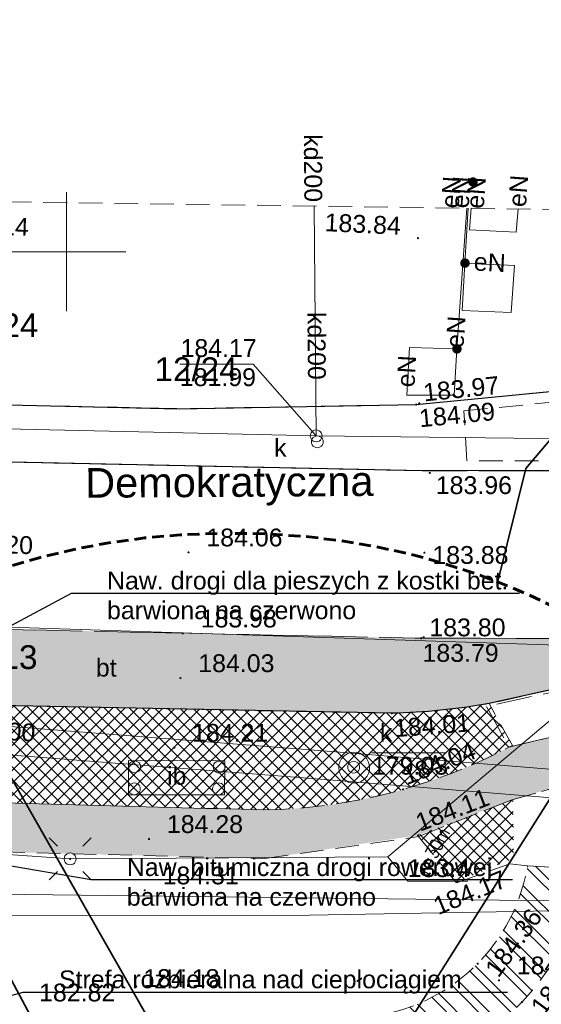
# Model space of a CAD drawing. Extents: x 8014 to 6635291, y -5609 to 5765892.
# Tile 81 of 158: x 6601148 to 6601170, y 5731818 to 5731860. Entities that reach past the tile are written whole.
import ezdxf
from ezdxf import colors
from ezdxf.entities.mleader import LeaderData, LeaderLine
from ezdxf.enums import TextEntityAlignment as Align
from ezdxf.math import Vec2, Vec3

# ---------------------------------------------------------------- set-up
doc = ezdxf.new("R2010")
doc.units = 0
for name, pattern in [('HIDDEN', [0.375, 0.25, -0.125]), ('PRZER2-1', [1.5, 1, -0.5]), ('PRZER3-1', [2, 1.5, -0.5])]:
    doc.linetypes.add(name, pattern=pattern)
doc.layers.get('0').update_dxf_attribs({"linetype": 'CONTINUOUS'})
for name, color, linetype in [('A-SZRAF- DROGI', 130, 'CONTINUOUS'), ('a_zieleń', 80, 'CONTINUOUS'), ('T_opisy', 7, 'CONTINUOUS')]:
    doc.layers.add(name, color=color, linetype=linetype)
for name, color, linetype, lineweight in [('EGDE_O', 7, 'CONTINUOUS', 18), ('GESDZI', 7, 'CONTINUOUS', 18), ('GESDZI_O', 7, 'CONTINUOUS', 18), ('GSLKRW', 7, 'CONTINUOUS', 25), ('GSPIPD', 7, 'CONTINUOUS', 18), ('GSPWPS', 7, 'CONTINUOUS', 13), ('GSPWPS_O', 7, 'CONTINUOUS', 13), ('GSSIIN', 7, 'CONTINUOUS', 18), ('GSSIIN_O', 7, 'CONTINUOUS', 18), ('GSSINN', 7, 'CONTINUOUS', 18), ('GSSINN_O', 7, 'CONTINUOUS', 18), ('GSSKOA', 7, 'CONTINUOUS', 18), ('GSSKOD', 7, 'CONTINUOUS', 18), ('GSSOTW', 7, 'CONTINUOUS', 18), ('GSSROW', 7, 'CONTINUOUS', 18), ('GSSUTR', 7, 'CONTINUOUS', 18), ('GUPELA', 7, 'CONTINUOUS', 18), ('GUPIWZ', 7, 'CONTINUOUS', 18), ('GUPIWZ_O', 7, 'CONTINUOUS', 18), ('GUPPRZ_O', 7, 'CONTINUOUS', 18), ('GUSIKP', 7, 'CONTINUOUS', 18), ('OPIS', 7, 'CONTINUOUS', 0), ('Ramka sekcyjna', 7, 'CONTINUOUS', 18), ('T_odn', 7, 'CONTINUOUS', 35), ('T_str.ochr.8m', 40, 'HIDDEN', 60)]:
    doc.layers.add(name, color=color, linetype=linetype, lineweight=lineweight)
for name, color, linetype, lineweight, true_color in [('GELULI_O', 7, 'CONTINUOUS', 18, 0xfeffff), ('GOSRBG', 4, 'CONTINUOUS', 35, 0x00ffff), ('GULEPR', 1, 'CONTINUOUS', 18, 0xff0000), ('GULEPR_O', 1, 'CONTINUOUS', 18, 0xff0000), ('GULKPR', 7, 'CONTINUOUS', 18, 0x803300), ('GULKPR_O', 7, 'CONTINUOUS', 18, 0x803300), ('GULTPR', 7, 'CONTINUOUS', 18, 0xff9100), ('GUPEUT', 1, 'CONTINUOUS', 18, 0xff0000), ('GUPKSD', 7, 'CONTINUOUS', 18, 0x803300), ('SUEP_O', 1, 'CONTINUOUS', 18, 0xff0000), ('SUEU', 1, 'CONTINUOUS', 18, 0xff0000), ('SUKP_O', 7, 'CONTINUOUS', 18, 0x803300)]:
    doc.layers.add(name, color=color, linetype=linetype, lineweight=lineweight, true_color=true_color)
doc.styles.add('Arial', font='arial.ttf')
doc.styles.add('ROMANS', font='romans.shx', dxfattribs={"width": 0.7})
pattern_1 = [(45, (3365827.47042, 2822255.7523), (-0.265165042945, 0.265165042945), []), (135, (3365827.47042, 2822255.7523), (-0.265165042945, -0.265165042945), [])]

# ---------------------------------------------------------------- blocks, each defined once
blk = doc.blocks.new('D_GUPIWZ1_1')
at = {"color": 0}
blk.add_lwpolyline([(0, 0.25), (0.064705, 0.241481), (0.125, 0.216506), (0.176777, 0.176777), (0.216506, 0.125), (0.241481, 0.064705), (0.25, 0), (0.241481, -0.064705), (0.216506, -0.125), (0.176777, -0.176777), (0.125, -0.216506), (0.064705, -0.241481), (0, -0.25), (-0.064705, -0.241481), (-0.125, -0.216506), (-0.176777, -0.176777), (-0.216506, -0.125), (-0.241481, -0.064705), (-0.25, 0), (-0.241481, 0.064705), (-0.216506, 0.125), (-0.176777, 0.176777), (-0.125, 0.216506), (-0.064705, 0.241481)], close=True, dxfattribs=at)
blk = doc.blocks.new('D_GUPKSD1_1')
at = {"color": 0}
blk.add_lwpolyline([(0, 0.25), (0.064705, 0.241481), (0.125, 0.216506), (0.176777, 0.176777), (0.216506, 0.125), (0.241481, 0.064705), (0.25, 0), (0.241481, -0.064705), (0.216506, -0.125), (0.176777, -0.176777), (0.125, -0.216506), (0.064705, -0.241481), (0, -0.25), (-0.064705, -0.241481), (-0.125, -0.216506), (-0.176777, -0.176777), (-0.216506, -0.125), (-0.241481, -0.064705), (-0.25, 0), (-0.241481, 0.064705), (-0.216506, 0.125), (-0.176777, 0.176777), (-0.125, 0.216506), (-0.064705, 0.241481)], close=True, dxfattribs=at)
blk = doc.blocks.new('D_GUPEUT1')
blk.add_hatch(color=0).paths.add_polyline_path([(-0.2, 0), (-0.193185, -0.051764), (-0.173205, -0.1), (-0.141421, -0.141421), (-0.1, -0.173205), (-0.051764, -0.193185), (0, -0.2), (0.051764, -0.193185), (0.1, -0.173205), (0.141421, -0.141421), (0.173205, -0.1), (0.193185, -0.051764), (0.2, 0), (0.193185, 0.051764), (0.173205, 0.1), (0.141421, 0.141421), (0.1, 0.173205), (0.051764, 0.193185), (0, 0.2), (-0.051764, 0.193185), (-0.1, 0.173205), (-0.141421, 0.141421), (-0.173205, 0.1), (-0.193185, 0.051764)])
blk = doc.blocks.new('D_GSPWPS1')
blk.add_hatch(color=0).paths.add_polyline_path([(-0.045, 0), (-0.043467, -0.011647), (-0.038971, -0.0225), (-0.03182, -0.03182), (-0.0225, -0.038971), (-0.011647, -0.043467), (0, -0.045), (0.011647, -0.043467), (0.0225, -0.038971), (0.03182, -0.03182), (0.038971, -0.0225), (0.043467, -0.011647), (0.045, 0), (0.043467, 0.011647), (0.038971, 0.0225), (0.03182, 0.03182), (0.0225, 0.038971), (0.011647, 0.043467), (0, 0.045), (-0.011647, 0.043467), (-0.0225, 0.038971), (-0.03182, 0.03182), (-0.038971, 0.0225), (-0.043467, 0.011647)])
blk = doc.blocks.new('D_GSPIPD1')
at = {"color": 0}
blk.add_lwpolyline([(0, 0.25), (0.064705, 0.241481), (0.125, 0.216506), (0.176777, 0.176777), (0.216506, 0.125), (0.241481, 0.064705), (0.25, 0), (0.241481, -0.064705), (0.216506, -0.125), (0.176777, -0.176777), (0.125, -0.216506), (0.064705, -0.241481), (0, -0.25), (-0.064705, -0.241481), (-0.125, -0.216506), (-0.176777, -0.176777), (-0.216506, -0.125), (-0.241481, -0.064705), (-0.25, 0), (-0.241481, 0.064705), (-0.216506, 0.125), (-0.176777, 0.176777), (-0.125, 0.216506), (-0.064705, 0.241481)], close=True, dxfattribs=at)
blk = doc.blocks.new('D_GUPELA2')
blk.add_hatch(color=0).paths.add_polyline_path([(-0.001087, 0.044987), (0.011881, 0.043403), (0.021281, 0.03965), (0.030065, 0.033482), (0.038133, 0.023893), (0.043117, 0.012881), (0.044986, 0.001113), (0.044323, -0.007777), (0.040557, -0.019497), (0.033417, -0.030138), (0.024849, -0.037517), (0.013788, -0.042836), (0.002013, -0.044955), (-0.00982, -0.043916), (-0.020466, -0.040077), (-0.029541, -0.033946), (-0.036867, -0.025804), (-0.04187, -0.01649), (-0.04461, -0.005909), (-0.044532, 0.006476), (-0.041285, 0.017903), (-0.034764, 0.028574), (-0.024479, 0.03776), (-0.013449, 0.042943)])
at = {"color": 0}
for points in [[(-0.883883, 0.883883), (-0.53033, 0.53033)], [(0.883883, 0.883883), (0.53033, 0.53033)], [(-0.883883, -0.883883), (-0.53033, -0.53033)], [(0.883883, -0.883883), (0.53033, -0.53033)]]:
    blk.add_lwpolyline(points, dxfattribs=at)
blk = doc.blocks.new('D_GUPELA1')
at = {"color": 0}
blk.add_lwpolyline([(0, 0.25), (0.064705, 0.241481), (0.125, 0.216506), (0.176777, 0.176777), (0.216506, 0.125), (0.241481, 0.064705), (0.25, 0), (0.241481, -0.064705), (0.216506, -0.125), (0.176777, -0.176777), (0.125, -0.216506), (0.064705, -0.241481), (0, -0.25), (-0.064705, -0.241481), (-0.125, -0.216506), (-0.176777, -0.176777), (-0.216506, -0.125), (-0.241481, -0.064705), (-0.25, 0), (-0.241481, 0.064705), (-0.216506, 0.125), (-0.176777, 0.176777), (-0.125, 0.216506), (-0.064705, 0.241481)], close=True, dxfattribs=at)
blk = doc.blocks.new('_None')

msp = doc.modelspace()

# ---------------------------------------------------------------- hatches: boundary and pattern name
at = {"layer": 'A-SZRAF- DROGI', "linetype": 'ByBlock', "lineweight": 0}
h = msp.add_hatch(dxfattribs=at)
h.set_pattern_fill('ANSI38', color=251, scale=0.1, angle=45, style=0)
edge = h.paths.add_edge_path()
edge.add_line((6601111.239, 5731835.938), (6601114.819, 5731835.706))
edge.add_line((6601114.819, 5731835.706), (6601124.302, 5731835.042))
edge.add_line((6601124.302, 5731835.042), (6601145.171, 5731834.156))
edge.add_line((6601145.171, 5731834.156), (6601164.929, 5731833.738))
edge.add_line((6601164.929, 5731833.738), (6601179.441, 5731833.711))
edge.add_line((6601179.441, 5731833.711), (6601179.889, 5731833.497))
edge.add_arc((6601186.454, 5731783.655), 50.273, 97.5032, 101.9994)
edge.add_line((6601176.002, 5731832.829), (6601173.522, 5731832.264))
edge.add_line((6601173.522, 5731832.264), (6601167.783, 5731830.984))
edge.add_arc((6601162.923, 5731859.008), 28.442, 271.5412, 279.8385, ccw=False)
edge.add_line((6601163.688, 5731830.576), (6601144.991, 5731830.954))
edge.add_line((6601144.991, 5731830.954), (6601141.296, 5731831.184))
edge.add_line((6601141.296, 5731831.184), (6601138.955, 5731831.329))
edge.add_arc((6601391.852, 5733330.354), 1520.208, 259.862927, 260.423926, ccw=False)
edge.add_arc((6601224.515, 5732461.998), 636.067, 260.066859, 260.934144, ccw=False)
edge.add_arc((6601109.667, 5731810.467), 25.519, 78.4109, 86.4691)
h = msp.add_hatch(dxfattribs=at)
h.set_pattern_fill('ANSI37', color=253, scale=3, style=0)
h.set_pattern_definition(pattern_1)
edge = h.paths.add_edge_path()
edge.add_arc((6601135.049, 5731828.595), 3.119, 11.8601, 83.2948, ccw=False)
edge.add_line((6601138.101, 5731829.236), (6601138.113, 5731827.991))
edge.add_line((6601138.113, 5731827.991), (6601139.904, 5731827.638))
edge.add_line((6601139.904, 5731827.638), (6601142.298, 5731827.229))
edge.add_line((6601142.298, 5731827.229), (6601144.865, 5731826.872))
edge.add_line((6601144.865, 5731826.872), (6601158.368, 5731826.512))
edge.add_arc((6601157.926, 5731849.408), 22.9, 271.1058, 285.8097)
edge.add_arc((6601157.926, 5731849.408), 22.9, 285.8097, 297.833)
edge.add_line((6601168.618, 5731829.157), (6601168.763, 5731829.218))
edge.add_line((6601168.763, 5731829.218), (6601167.783, 5731830.984))
edge.add_arc((6601162.923, 5731859.008), 28.442, 271.5412, 279.8385, ccw=False)
edge.add_line((6601163.688, 5731830.576), (6601144.991, 5731830.954))
edge.add_line((6601144.991, 5731830.954), (6601141.296, 5731831.184))
edge.add_arc((6601145.096, 5731909.341), 78.25, 262.89202, 267.21705, ccw=False)
edge = h.paths.add_edge_path()
edge.add_line((6601173.522, 5731832.264), (6601173.254, 5731831.753))
edge.add_line((6601173.254, 5731831.753), (6601173.397, 5731831.785))
edge.add_arc((6601184.528, 5731790.229), 43.021, 95.6077, 104.9947, ccw=False)
edge.add_line((6601180.324, 5731833.044), (6601185.268, 5731833.104))
edge.add_line((6601185.268, 5731833.104), (6601204.678, 5731833.279))
edge.add_line((6601204.678, 5731833.279), (6601224.915, 5731833.484))
edge.add_line((6601224.915, 5731833.484), (6601242.156, 5731833.635))
edge.add_line((6601242.156, 5731833.635), (6601241.887, 5731834.035))
edge.add_line((6601241.887, 5731834.035), (6601224.921, 5731833.908))
edge.add_line((6601224.921, 5731833.908), (6601204.854, 5731833.717))
edge.add_line((6601204.854, 5731833.717), (6601185.258, 5731833.535))
edge.add_line((6601185.258, 5731833.535), (6601179.889, 5731833.497))
edge.add_arc((6601186.454, 5731783.655), 50.273, 97.5032, 101.9994)
edge.add_line((6601176.002, 5731832.829), (6601174.522, 5731832.491))
edge.add_line((6601174.522, 5731832.491), (6601173.522, 5731832.264))
at = {"layer": 'A-SZRAF- DROGI', "linetype": 'ByBlock', "lineweight": 0, "transparency": 33554559}
h = msp.add_hatch(color=253, dxfattribs=at)
edge = h.paths.add_edge_path()
edge.add_line((6601096.742, 5731831.841), (6601097.209, 5731831.653))
edge.add_arc((6601099.591, 5731836.299), 5.221, 242.8531, 270.3939)
edge.add_line((6601099.627, 5731831.078), (6601104.261, 5731830.87))
edge.add_line((6601104.261, 5731830.87), (6601110.45, 5731830.578))
edge.add_arc((6601109.502, 5731810.601), 20, 74.8645, 87.2829, ccw=False)
edge.add_line((6601114.724, 5731829.907), (6601120.388, 5731828.375))
edge.add_arc((6601125.61, 5731847.681), 20, 254.8645, 260.2477)
edge.add_line((6601122.222, 5731827.97), (6601104.31, 5731828.801))
edge.add_line((6601104.31, 5731828.801), (6601098.736, 5731829.044))
edge.add_arc((6601099.468, 5731836.321), 7.313, 237.4214, 264.2566, ccw=False)
edge.add_line((6601095.53, 5731830.158), (6601096.742, 5731831.841))
edge.add_line((6601096.742, 5731831.841), (6601096.742, 5731831.841))
edge = h.paths.add_edge_path()
edge.add_line((6601147.321, 5731826.807), (6601144.865, 5731826.872))
edge.add_arc((6601154.924, 5731908.521), 82.266, 262.55488, 262.97666, ccw=False)
edge.add_line((6601144.264, 5731826.948), (6601138.12, 5731827.233))
edge.add_line((6601138.12, 5731827.233), (6601138.133, 5731825.909))
edge.add_arc((6601145.621, 5731850.313), 25.527, 252.9427, 266.949)
edge.add_line((6601144.262, 5731824.822), (6601158.348, 5731824.461))
edge.add_line((6601158.348, 5731824.461), (6601164.801, 5731825.446))
edge.add_line((6601164.801, 5731825.446), (6601166.102, 5731825.936))
edge.add_line((6601166.102, 5731825.936), (6601168.791, 5731826.948))
edge.add_line((6601168.791, 5731826.948), (6601172.411, 5731828.026))
edge.add_line((6601172.411, 5731828.026), (6601173.992, 5731828.189))
edge.add_arc((6601186.035, 5732243.68), 415.666, 268.33976, 269.91165)
edge.add_line((6601185.394, 5731828.015), (6601205.043, 5731828.193))
edge.add_line((6601205.043, 5731828.193), (6601225.232, 5731828.343))
edge.add_line((6601225.232, 5731828.343), (6601245.543, 5731828.59))
edge.add_line((6601245.543, 5731828.59), (6601244.161, 5731830.648))
edge.add_line((6601244.161, 5731830.648), (6601225.062, 5731830.445))
edge.add_line((6601225.062, 5731830.445), (6601204.999, 5731830.246))
edge.add_line((6601204.999, 5731830.246), (6601185.122, 5731830.062))
edge.add_line((6601185.122, 5731830.062), (6601179.527, 5731830.121))
edge.add_line((6601179.527, 5731830.121), (6601173.833, 5731830.237))
edge.add_line((6601173.833, 5731830.237), (6601172.347, 5731830.025))
edge.add_line((6601172.347, 5731830.025), (6601168.763, 5731829.218))
edge.add_line((6601168.763, 5731829.218), (6601168.618, 5731829.157))
edge.add_arc((6601157.926, 5731849.408), 22.9, 271.1058, 297.833, ccw=False)
edge.add_line((6601158.368, 5731826.512), (6601147.321, 5731826.807))
at = {"layer": 'A-SZRAF- DROGI', "linetype": 'ByBlock', "lineweight": 0}
h = msp.add_hatch(dxfattribs=at)
h.set_pattern_fill('ANSI37', color=253, scale=3, style=0)
h.set_pattern_definition(pattern_1)
h.paths.add_polyline_path([(6601164.801, 5731825.446), (6601168.791, 5731826.948), (6601168.821, 5731824.474), (6601166.454, 5731823.503)])
edge = h.paths.add_edge_path()
edge.add_line((6601172.476, 5731825.895), (6601172.411, 5731828.026))
edge.add_line((6601172.411, 5731828.026), (6601173.992, 5731828.189))
edge.add_arc((6601186.035, 5732243.68), 415.666, 268.33976, 269.91165)
edge.add_line((6601185.394, 5731828.015), (6601205.043, 5731828.193))
edge.add_line((6601205.043, 5731828.193), (6601225.232, 5731828.343))
edge.add_line((6601225.232, 5731828.343), (6601245.168, 5731828.586))
edge.add_line((6601245.168, 5731828.586), (6601245.543, 5731828.59))
edge.add_line((6601245.543, 5731828.59), (6601246.884, 5731826.594))
edge.add_line((6601246.884, 5731826.594), (6601221.79, 5731826.309))
edge.add_line((6601221.79, 5731826.309), (6601205.136, 5731826.031))
edge.add_line((6601205.136, 5731826.031), (6601185.273, 5731825.848))
edge.add_line((6601185.273, 5731825.848), (6601173.834, 5731826.053))
edge.add_line((6601173.834, 5731826.053), (6601172.476, 5731825.895))
edge = h.paths.add_edge_path()
edge.add_line((6601111.994, 5731733.86), (6601109.203, 5731750.836))
edge.add_line((6601109.203, 5731750.836), (6601106.88, 5731760.994))
edge.add_line((6601106.88, 5731760.994), (6601102.557, 5731779.174))
edge.add_line((6601102.557, 5731779.174), (6601096.809, 5731802.335))
edge.add_line((6601096.809, 5731802.335), (6601093.394, 5731815.076))
edge.add_arc((6601112.891, 5731821.407), 20.499, 186.6456, 197.9903, ccw=False)
edge.add_arc((6601104.1, 5731821.197), 11.772, 157.0931, 190.5857, ccw=False)
edge.add_line((6601093.257, 5731825.779), (6601095.519, 5731824.743))
edge.add_line((6601095.519, 5731824.743), (6601101.325, 5731802.801))
edge.add_line((6601101.325, 5731802.801), (6601106.886, 5731780.522))
edge.add_line((6601106.886, 5731780.522), (6601111.376, 5731762.136))
edge.add_line((6601111.376, 5731762.136), (6601116.585, 5731733.745))
edge.add_line((6601116.585, 5731733.745), (6601117.929, 5731724.497))
edge.add_line((6601117.929, 5731724.497), (6601120.175, 5731712.999))
edge.add_line((6601120.175, 5731712.999), (6601122.074, 5731714.127))
edge.add_line((6601122.074, 5731714.127), (6601119.954, 5731724.963))
edge.add_line((6601119.954, 5731724.963), (6601118.634, 5731734.045))
edge.add_line((6601118.634, 5731734.045), (6601113.329, 5731762.836))
edge.add_line((6601113.329, 5731762.836), (6601108.915, 5731781.012))
edge.add_line((6601108.915, 5731781.012), (6601103.286, 5731803.464))
edge.add_line((6601103.286, 5731803.464), (6601098.333, 5731822.44))
edge.add_line((6601098.333, 5731822.44), (6601100.26, 5731826.8))
edge.add_line((6601100.26, 5731826.8), (6601104.18, 5731826.61))
edge.add_line((6601104.18, 5731826.61), (6601124.59, 5731825.705))
edge.add_arc((6601125.61, 5731847.683), 22.002, 254.8648, 267.342, ccw=False)
edge.add_line((6601119.866, 5731826.445), (6601114.202, 5731827.977))
edge.add_arc((6601110.334, 5731814.504), 14.017, 73.981, 84.7293)
edge.add_line((6601111.621, 5731828.462), (6601104.31, 5731828.801))
edge.add_line((6601104.31, 5731828.801), (6601098.736, 5731829.044))
edge.add_arc((6601099.468, 5731836.321), 7.313, 237.4214, 264.2566, ccw=False)
edge.add_line((6601095.53, 5731830.158), (6601092.874, 5731826.011))
edge.add_arc((6601101.918, 5731821.944), 9.917, 155.786, 175.0174)
edge.add_arc((6601112.86, 5731821.402), 20.868, 176.144, 198.0523)
edge.add_line((6601093.019, 5731814.935), (6601096.416, 5731802.213))
edge.add_line((6601096.416, 5731802.213), (6601102.139, 5731779.125))
edge.add_line((6601102.139, 5731779.125), (6601106.492, 5731760.912))
edge.add_line((6601106.492, 5731760.912), (6601108.825, 5731750.719))
edge.add_line((6601108.825, 5731750.719), (6601111.607, 5731733.785))
edge.add_line((6601111.607, 5731733.785), (6601115.11, 5731713.014))
edge.add_line((6601115.11, 5731713.014), (6601115.783, 5731710.389))
edge.add_line((6601115.783, 5731710.389), (6601116.123, 5731710.591))
edge.add_line((6601116.123, 5731710.591), (6601115.488, 5731713.094))
edge.add_line((6601115.488, 5731713.094), (6601113.741, 5731723.477))
edge.add_line((6601113.741, 5731723.477), (6601111.994, 5731733.86))
h = msp.add_hatch(dxfattribs=at)
h.set_pattern_fill('ANSI32', color=252, scale=0.1, angle=90, style=0)
edge = h.paths.add_edge_path()
edge.add_line((6601111.834, 5731822.847), (6601123.089, 5731822.897))
edge.add_arc((6601128.937, 5731823.284), 5.861, 183.787, 264.5484)
edge.add_line((6601128.38, 5731817.45), (6601132.212, 5731817.482))
edge.add_line((6601132.212, 5731817.482), (6601132.239, 5731815.01))
edge.add_line((6601132.239, 5731815.01), (6601123.744, 5731814.919))
edge.add_line((6601123.744, 5731814.919), (6601111.878, 5731814.834))
edge.add_line((6601111.878, 5731814.834), (6601111.834, 5731822.847))
edge = h.paths.add_edge_path()
edge.add_line((6601138.427, 5731817.533), (6601162.167, 5731817.759))
edge.add_arc((6601161.831, 5731825.432), 7.68, 272.5105, 350.0273)
edge.add_line((6601169.395, 5731824.102), (6601169.399, 5731824.161))
edge.add_line((6601169.399, 5731824.161), (6601171.853, 5731824.026))
edge.add_line((6601171.853, 5731824.026), (6601171.846, 5731823.919))
edge.add_arc((6601161.883, 5731825.376), 10.069, 271.9139, 351.6826, ccw=False)
edge.add_line((6601162.219, 5731815.312), (6601144.298, 5731815.14))
edge.add_line((6601144.298, 5731815.14), (6601139.932, 5731815.093))
edge.add_arc((6601143.698, 5731819.101), 5.5, 196.5622, 226.7742, ccw=False)
at = {"layer": 'a_zieleń', "transparency": 33554687}
h = msp.add_hatch(dxfattribs=at)
h.set_pattern_fill('ANSI31', color=256, scale=2, angle=0.5416)
h.set_pattern_definition([(45.54155787, (6600987.53512, 5732094.77134), (-0.1784396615, 0.175097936), [])])
edge = h.paths.add_edge_path()
edge.add_line((6601184.523, 5731785.715), (6601184.767, 5731785.473))
edge.add_line((6601184.767, 5731785.473), (6601208.79, 5731802.27))
edge.add_line((6601208.79, 5731802.27), (6601211.05, 5731814.48))
edge.add_line((6601211.05, 5731814.48), (6601142.151, 5731813.823))
edge.add_arc((6601143.698, 5731819.102), 5.501, 253.6603, 270.5475)
edge.add_line((6601143.751, 5731813.601), (6601191.034, 5731814.053))
edge.add_arc((6601191.122, 5731812.113), 1.942, 359.8374, 92.594, ccw=False)
edge.add_line((6601193.063, 5731812.108), (6601193.074, 5731811.004))
edge.add_line((6601193.074, 5731811.004), (6601197.383, 5731811.045))
edge.add_line((6601197.383, 5731811.045), (6601197.425, 5731806.621))
edge.add_line((6601197.425, 5731806.621), (6601199.732, 5731806.642))
edge.add_line((6601199.732, 5731806.642), (6601199.803, 5731799.171))
edge.add_line((6601199.803, 5731799.171), (6601197.516, 5731797.165))
edge.add_line((6601197.516, 5731797.165), (6601194.216, 5731797.133))
edge.add_line((6601194.216, 5731797.133), (6601194.251, 5731793.47))
edge.add_arc((6601191.538, 5731793.658), 2.72, 281.0894, 356.0358, ccw=False)
edge.add_line((6601192.061, 5731790.989), (6601185.152, 5731786.156))
edge.add_arc((71774552.687, -87417922.681), 113685689.918, 124.97904394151, 124.97904432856)
h.paths.add_polyline_path([(6601204.906, 5731809.178), (6601202.577, 5731808.579), (6601203.741, 5731808.879)], flags=16)

# ---------------------------------------------------------------- linework, layer by layer
at = {"layer": 'GESDZI', "color": 8, "linetype": 'Continuous', "lineweight": 18, "elevation": 10.22}
msp.add_lwpolyline([(6601205.54, 5731851.292), (6601176.16, 5731832.96), (6601175.36, 5731833.29), (6601104.43, 5731835.62), (6601101.48, 5731835.75), (6601099.523, 5731852.763)], dxfattribs=at)
for points in [[(6601113, 5731823.37), (6601108.55, 5731829.74), (6601104.43, 5731835.62), (6601175.36, 5731833.29), (6601176.16, 5731832.96), (6601202.29, 5731822.31)], [(6601211.78, 5731818.44), (6601211.05, 5731814.48), (6601119.83, 5731813.61), (6601115.84, 5731819.32), (6601113, 5731823.37), (6601202.29, 5731822.31)]]:
    msp.add_lwpolyline(points, close=True, dxfattribs=at)
at = {"layer": 'GOSRBG', "color": 8, "linetype": 'PRZER2-1', "lineweight": 18, "elevation": 10.04}
msp.add_lwpolyline([(6601299.084, 5731734.247), (6601325.67, 5731736.853), (6601330.011, 5731849.566), (6601060.655, 5731853.302), (6601096.398, 5731719.42), (6601107.997, 5731690.995)], close=True, dxfattribs=at)
at = {"layer": 'GSLKRW', "color": 8, "linetype": 'Continuous', "lineweight": 25, "elevation": 10.18}
for points in [[(6601145.154, 5731843.61), (6601154.722, 5731843.395), (6601164.716, 5731843.565), (6601185.236, 5731845.561, -0.022667), (6601196.957, 5731846.674, -0.016793), (6601205.157, 5731846.59), (6601224.725, 5731845.936), (6601244.731, 5731845.434)], [(6601245.071, 5731834.059), (6601224.921, 5731833.908), (6601204.854, 5731833.717), (6601185.258, 5731833.535), (6601179.889, 5731833.497, 0.019621), (6601176.002, 5731832.829, -0.000655), (6601173.522, 5731832.264), (6601167.783, 5731830.984, -0.03622), (6601163.688, 5731830.576), (6601144.991, 5731830.954)]]:
    msp.add_lwpolyline(points, format="xyb", dxfattribs=at)
msp.add_lwpolyline([(6601244.525, 5731841.414), (6601224.996, 5731841.225), (6601204.905, 5731841.032), (6601184.86, 5731840.79), (6601164.97, 5731840.783), (6601144.999, 5731841.203)], dxfattribs=at)
at = {"layer": 'GSSIIN', "color": 8, "linetype": 'Continuous', "lineweight": 18, "elevation": 10.18}
msp.add_lwpolyline([(6601152.622, 5731828.586), (6601152.617, 5731827.143), (6601156.66, 5731827.141), (6601156.67, 5731828.579)], close=True, dxfattribs=at)
at = {"layer": 'GSSINN', "color": 8, "linetype": 'PRZER2-1', "lineweight": 18, "elevation": 10.3}
for points in [[(6601179.889, 5731833.497, 0.027174), (6601174.522, 5731832.491), (6601173.522, 5731832.264), (6601167.783, 5731830.984, -0.03622), (6601163.688, 5731830.576), (6601144.991, 5731830.954), (6601138.955, 5731831.329), (6601135.625, 5731831.867), (6601124.29, 5731833.877), (6601114.794, 5731835.466), (6601114.819, 5731835.706), (6601124.302, 5731835.042), (6601145.171, 5731834.156), (6601164.929, 5731833.738), (6601179.441, 5731833.711)], [(6601169.399, 5731824.161), (6601169.395, 5731824.102, -0.351747), (6601162.167, 5731817.759), (6601144.14, 5731817.58), (6601128.38, 5731817.45, -0.367737), (6601123.089, 5731822.897), (6601111.834, 5731822.847), (6601111.878, 5731814.834), (6601123.744, 5731814.919), (6601144.298, 5731815.14), (6601162.219, 5731815.312, 0.362827), (6601171.846, 5731823.919), (6601171.853, 5731824.026)]]:
    msp.add_lwpolyline(points, format="xyb", close=True, dxfattribs=at)
for points in [[(6601167.783, 5731830.984, -0.03622), (6601163.688, 5731830.576), (6601144.991, 5731830.954), (6601138.955, 5731831.329)], [(6601137.78, 5731831.052), (6601133.258, 5731829.159, 0.035997), (6601144.865, 5731826.872), (6601158.368, 5731826.512, 0.117151), (6601168.618, 5731829.157), (6601168.763, 5731829.218), (6601167.783, 5731830.984)]]:
    msp.add_lwpolyline(points, format="xyb", dxfattribs=at)
at = {"layer": 'GSSKOA', "color": 8, "linetype": 'PRZER3-1', "lineweight": 18, "elevation": 10.18}
for points in [[(6601081.325, 5731847.676), (6601084.855, 5731847.418), (6601085.84, 5731847.338), (6601087.9, 5731847.16), (6601092.777, 5731846.74), (6601093.821, 5731846.636), (6601106.408, 5731845.701), (6601124.621, 5731844.526), (6601145.154, 5731843.61), (6601154.722, 5731843.395), (6601164.716, 5731843.565), (6601185.236, 5731845.561, -0.022667), (6601196.957, 5731846.674, -0.016793), (6601205.157, 5731846.59), (6601224.725, 5731845.936), (6601244.731, 5731845.434)], [(6601093.019, 5731814.935, -0.095885), (6601092.039, 5731822.805, -0.08411), (6601092.874, 5731826.011), (6601095.53, 5731830.158), (6601096.742, 5731831.841), (6601097.526, 5731832.472, -0.053289), (6601100.298, 5731834.204, -0.145569), (6601114.794, 5731835.466), (6601114.819, 5731835.706), (6601124.302, 5731835.042), (6601145.171, 5731834.156), (6601164.929, 5731833.738), (6601179.441, 5731833.711), (6601179.889, 5731833.497), (6601185.258, 5731833.535), (6601204.854, 5731833.717), (6601224.921, 5731833.908), (6601245.071, 5731834.059)]]:
    msp.add_lwpolyline(points, format="xyb", dxfattribs=at)
msp.add_lwpolyline([(6601244.525, 5731841.414), (6601224.996, 5731841.225), (6601204.905, 5731841.032), (6601184.86, 5731840.79), (6601164.97, 5731840.783), (6601144.999, 5731841.203), (6601124.591, 5731842.096), (6601106.062, 5731843.303), (6601093.63, 5731844.263), (6601092.637, 5731844.339), (6601087.652, 5731844.767), (6601085.625, 5731844.941), (6601084.552, 5731845.067), (6601080.864, 5731845.681)], dxfattribs=at)
at = {"layer": 'GSSKOD', "color": 8, "linetype": 'PRZER2-1', "lineweight": 18, "elevation": 10.18}
msp.add_lwpolyline([(6601245.168, 5731828.586), (6601225.232, 5731828.343), (6601205.043, 5731828.193), (6601185.394, 5731828.015), (6601179.561, 5731828.064), (6601173.992, 5731828.189), (6601172.39, 5731827.98), (6601168.791, 5731826.948), (6601168.677, 5731826.905), (6601164.81, 5731825.39), (6601166.41, 5731823.44), (6601168.65, 5731824.25), (6601169.399, 5731824.161), (6601171.853, 5731824.026), (6601172.39, 5731824.09), (6601172.46, 5731825.84), (6601173.834, 5731826.053), (6601179.669, 5731825.88), (6601185.273, 5731825.848), (6601205.136, 5731826.031), (6601221.83, 5731826.203)], dxfattribs=at)
at = {"layer": 'GSSOTW', "color": 8, "linetype": 'PRZER3-1', "lineweight": 18, "elevation": 10.18}
msp.add_lwpolyline([(6601167.68, 5731830.86), (6601168.62, 5731829.15), (6601172.42, 5731830.07), (6601173.48, 5731832.14)], close=True, dxfattribs=at)
at = {"layer": 'GSSROW', "color": 8, "linetype": 'PRZER2-1', "lineweight": 18, "elevation": 10.18}
for points in [[(6601096.742, 5731831.841), (6601095.53, 5731830.158, 0.117629), (6601098.736, 5731829.044), (6601104.31, 5731828.801), (6601124.732, 5731827.854, -0.030836), (6601130.648, 5731827.54, -0.042728), (6601137.917, 5731825.976, 0.063414), (6601144.262, 5731824.822), (6601158.348, 5731824.461), (6601164.81, 5731825.39), (6601168.677, 5731826.905), (6601168.791, 5731826.948), (6601172.39, 5731827.98)], [(6601168.62, 5731829.15, -0.116386), (6601158.368, 5731826.512), (6601144.865, 5731826.872, -0.035997), (6601133.258, 5731829.159, 0.042895), (6601128.599, 5731829.711), (6601124.819, 5731829.902), (6601104.261, 5731830.87), (6601099.627, 5731831.078, -0.120751), (6601097.209, 5731831.653)]]:
    msp.add_lwpolyline(points, format="xyb", dxfattribs=at)
msp.add_lwpolyline([(6601172.42, 5731830.07), (6601168.62, 5731829.15)], dxfattribs=at)
at = {"layer": 'GSSUTR', "color": 8, "linetype": 'PRZER2-1', "lineweight": 18, "elevation": 10.1}
msp.add_lwpolyline([(6601145.154, 5731843.61), (6601154.722, 5731843.395), (6601164.716, 5731843.565), (6601185.236, 5731845.561, -0.022667), (6601196.957, 5731846.674, -0.016793), (6601205.157, 5731846.59), (6601224.725, 5731845.936), (6601244.731, 5731845.434)], format="xyb", dxfattribs=at)
msp.add_lwpolyline([(6601244.698, 5731845.002), (6601265.077, 5731844.419), (6601272.817, 5731844.181), (6601272.742, 5731842.035), (6601265.156, 5731842.035), (6601244.464, 5731841.84), (6601224.967, 5731841.648), (6601204.914, 5731841.454), (6601184.868, 5731841.237), (6601166.854, 5731841.199), (6601166.718, 5731843.3), (6601185.29, 5731845.155, -0.019429), (6601197.226, 5731846.26, -0.009617), (6601205.096, 5731846.164), (6601224.752, 5731845.598)], format="xyb", close=True, dxfattribs=at)
msp.add_lwpolyline([(6601244.698, 5731845.002), (6601265.077, 5731844.419), (6601272.817, 5731844.181), (6601272.742, 5731842.035), (6601265.156, 5731842.035), (6601244.464, 5731841.84), (6601224.967, 5731841.648), (6601204.914, 5731841.454), (6601184.868, 5731841.237), (6601166.854, 5731841.199), (6601166.718, 5731843.3), (6601185.29, 5731845.155, -0.019429), (6601197.226, 5731846.26, -0.009617), (6601205.096, 5731846.164), (6601224.752, 5731845.598)], format="xyb", close=True, dxfattribs=at)
msp.add_lwpolyline([(6601244.525, 5731841.414), (6601224.996, 5731841.225), (6601204.905, 5731841.032), (6601184.86, 5731840.79), (6601164.97, 5731840.783), (6601144.999, 5731841.203)], dxfattribs=at)
at = {"layer": 'GULEPR', "color": 8, "linetype": 'Continuous', "lineweight": 18, "elevation": 10.14}
for points in [[(6601166.848, 5731851.829), (6601166.43, 5731845.91)], [(6601166.905, 5731851.828), (6601166.77, 5731849.52)], [(6601169.004, 5731851.799), (6601168.92, 5731850.82), (6601166.96, 5731850.92), (6601167.028, 5731851.827)], [(6601103.24, 5731817.08), (6601103.36, 5731818.91), (6601108.27, 5731826.73), (6601114.75, 5731826.47), (6601130.29, 5731825.84), (6601150.16, 5731824.45), (6601163.52, 5731824.54), (6601171.2, 5731830.99), (6601177.34, 5731831.43), (6601187.15, 5731831.7), (6601207.97, 5731831.57), (6601228.46, 5731832.17), (6601241.76, 5731832.11), (6601253.61, 5731832.45), (6601278.34, 5731832.89), (6601289.7, 5731832.35), (6601290.15, 5731831.9), (6601290.143, 5731831.726)]]:
    msp.add_lwpolyline(points, dxfattribs=at)
for points in [[(6601166.77, 5731849.52), (6601168.85, 5731849.42), (6601168.71, 5731847.44), (6601166.65, 5731847.53)], [(6601166.43, 5731845.91), (6601166.31, 5731843.96), (6601164.33, 5731843.96), (6601164.44, 5731845.97)]]:
    msp.add_lwpolyline(points, close=True, dxfattribs=at)
at = {"layer": 'GULKPR', "color": 8, "linetype": 'Continuous', "lineweight": 18, "elevation": 10.14}
for points in [[(6601160.431, 5731851.918), (6601160.51, 5731842.25)], [(6601272.599, 5731843.699), (6601260.06, 5731842.66), (6601250.45, 5731842.8), (6601232.84, 5731842.76), (6601223.22, 5731842.8), (6601215.56, 5731842.83), (6601186.63, 5731841.95), (6601160.51, 5731842.25), (6601138.72, 5731842.74), (6601129.7, 5731843.26)], [(6601132.722, 5731831.189), (6601161.506, 5731828.945), (6601162.16, 5731828.888)], [(6601132.629, 5731829.993), (6601161.407, 5731827.749), (6601162.055, 5731827.693)], [(6601162.156, 5731828.888), (6601192.972, 5731826.405), (6601219.592, 5731824.258), (6601251.958, 5731821.436), (6601256.364, 5731821.045), (6601259.798, 5731820.774)], [(6601162.059, 5731827.692), (6601192.876, 5731825.209), (6601219.492, 5731823.062), (6601251.853, 5731820.241), (6601256.264, 5731819.849), (6601259.703, 5731819.578)]]:
    msp.add_lwpolyline(points, dxfattribs=at)
at = {"layer": 'GULTPR', "color": 8, "linetype": 'Continuous', "lineweight": 18, "elevation": 10.14}
msp.add_lwpolyline([(6601111.15, 5731821.94), (6601111.37, 5731821.93), (6601125.45, 5731821.98), (6601147.07, 5731822.07), (6601160.23, 5731822.08), (6601170.44, 5731822.26), (6601174.47, 5731822.18), (6601174.97, 5731822.12), (6601175.36, 5731822.12), (6601182.91, 5731821.84), (6601192.89, 5731821.39), (6601205.08, 5731820.8), (6601222.08, 5731820.07), (6601235.44, 5731819.62)], dxfattribs=at)
at = {"layer": 'GUPPRZ_O', "color": 8, "linetype": 'Continuous', "lineweight": 13, "elevation": 10.8, "flags": 128}
for points in [[(6601160.51, 5731842.25), (6601157.855, 5731845.267), (6601154.775, 5731845.267)], [(6601162.858, 5731828.919), (6601165.938, 5731828.919)], [(6601163.52, 5731824.54), (6601164.364, 5731823.514), (6601166.884, 5731823.514)]]:
    msp.add_lwpolyline(points, dxfattribs=at)
at = {"layer": 'GUSIKP', "color": 8, "linetype": 'Continuous', "lineweight": 18, "elevation": 10.14}
msp.add_lwpolyline([(6601162.758, 5731828.303, 0.999953), (6601161.458, 5731828.277, 0.999952)], format="xyb", close=True, dxfattribs=at)
at = {"layer": 'Ramka sekcyjna', "color": 8, "linetype": 'Continuous', "lineweight": 18, "elevation": 100, "flags": 128}
for points in [[(6601150, 5731847.5), (6601150, 5731852.5)], [(6601152.5, 5731850), (6601147.5, 5731850)]]:
    msp.add_lwpolyline(points, dxfattribs=at)
at = {"layer": 'T_odn', "ltscale": 0.5, "flags": 128}
msp.add_lwpolyline([(6601173.074, 5731845.291), (6601169.323, 5731840.883), (6601168.15, 5731836.118)], dxfattribs=at)
at = {"layer": 'T_odn'}
msp.add_lwpolyline([(6601139.813, 5731843.661), (6601139.813, 5731841.658), (6601154.543, 5731815.826)], dxfattribs=at)
at = {"layer": 'T_odn', "ltscale": 0.5, "elevation": -10.3, "flags": 128}
msp.add_lwpolyline([(6601177.776, 5731838.75), (6601163.523, 5731816.179), (6601161.906, 5731810.133)], dxfattribs=at)
at = {"layer": 'T_odn', "ltscale": 0.5}
msp.add_lwpolyline([(6601138.625, 5731836.331), (6601149.489, 5731815.986), (6601150.376, 5731812.268)], dxfattribs=at)
at = {"layer": 'T_str.ochr.8m', "color": 202, "ltscale": 2}
for centre, start, end in [((6601156.636, 5731808.14, 0), 90.5435, 180.5435), ((6601157.256, 5731808.146, 0), 0.5435, 90.5435)]:
    msp.add_arc(centre, 30, start, end, dxfattribs=at)

# ---------------------------------------------------------------- block references
at = {"layer": 'GSPIPD', "color": 8, "linetype": 'Continuous', "lineweight": 18}
for p in [(6601152.875, 5731828.324, 10.2), (6601156.426, 5731828.32, 10.2), (6601152.861, 5731827.399, 10.2), (6601156.401, 5731827.401, 10.2)]:
    msp.add_blockref('D_GSPIPD1', p, dxfattribs=at)
at = {"layer": 'GSPWPS', "color": 8, "linetype": 'Continuous', "lineweight": 13}
for p in [(6601164.791, 5731850.57, 10.08), (6601164.716, 5731843.565, 10.08), (6601164.844, 5731843.62, 10.08), (6601165.289, 5731840.693, 10.08), (6601155.14, 5731837.35, 10.08), (6601165.062, 5731837.332, 10.08), (6601154.9, 5731833.94, 10.08), (6601164.929, 5731833.738, 10.08), (6601165.032, 5731833.776, 10.08), (6601154.8, 5731832.06, 10.08), (6601163.688, 5731830.576, 10.08), (6601154.54, 5731829.13, 10.08), (6601164.165, 5731827.374, 10.08), (6601153.48, 5731825.29, 10.08), (6601164.801, 5731825.446, 10.08), (6601166.454, 5731823.503, 10.08), (6601153.3, 5731823.13, 10.08), (6601167.302, 5731820.042, 10.08), (6601152.937, 5731819.087, 10.08), (6601168.2, 5731819.34, 10.08), (6601169.172, 5731818.429, 10.08)]:
    msp.add_blockref('D_GSPWPS1', p, dxfattribs=at)
at = {"layer": 'GUPELA', "color": 8, "linetype": 'Continuous', "lineweight": 18}
for name, p in [('D_GUPELA2', (6601150.16, 5731824.45, 10.15)), ('D_GUPELA1', (6601150.16, 5731824.45, 10.16))]:
    msp.add_blockref(name, p, dxfattribs=at)
at = {"layer": 'GUPEUT', "color": 8, "linetype": 'Continuous', "lineweight": 18}
for p in [(6601166.77, 5731849.52, 10.16), (6601166.43, 5731845.91, 10.16)]:
    msp.add_blockref('D_GUPEUT1', p, dxfattribs=at)
at = {"layer": 'GUPIWZ', "color": 8, "linetype": 'Continuous', "lineweight": 18}
for p in [(6601160.56, 5731842, 10.18), (6601162.087, 5731828.31, 10.18)]:
    msp.add_blockref('D_GUPIWZ1_1', p, dxfattribs=at)
at = {"layer": 'GUPKSD', "color": 8, "linetype": 'Continuous', "lineweight": 18}
msp.add_blockref('D_GUPKSD1_1', (6601160.51, 5731842.25, 10.16), dxfattribs=at)
at = {"layer": 'SUEU', "color": 8, "linetype": 'Continuous', "lineweight": 18}
msp.add_blockref('D_GUPEUT1', (6601167.11, 5731852.93, 10.16), dxfattribs=at)

# ---------------------------------------------------------------- texts
at = {"layer": 'EGDE_O', "color": 8, "linetype": 'Continuous', "lineweight": 0, "style": 'Arial'}
for s, p in [('12/24', (6601147.075, 5731846.405, 10.8)), ('21/13', (6601147.038, 5731832.44, 10.8))]:
    msp.add_text(s, height=1, dxfattribs=at).set_placement(p, align=Align.CENTER)
at = {"layer": 'GELULI_O', "color": 8, "linetype": 'Continuous', "lineweight": 0, "style": 'Arial'}
msp.add_text('Demokratyczna', height=1.25, rotation=0.3823, dxfattribs=at).set_placement((6601156.861, 5731839.685, 10.8), align=Align.CENTER)
at = {"layer": 'GESDZI_O', "color": 8, "linetype": 'Continuous', "lineweight": 0, "style": 'Arial'}
msp.add_text('12/24', height=1, dxfattribs=at).set_placement((6601155.46, 5731844.556, 10.8), align=Align.CENTER)
at = {"layer": 'GSPWPS_O', "color": 8, "linetype": 'Continuous', "lineweight": 0, "style": 'Arial'}
for s, rotation, p in [('184.14', 358.2275, (6601145.209, 5731850.765, 10.8)), ('183.84', 357.2272, (6601160.852, 5731850.867, 10.8)), ('183.97', 5.8412, (6601165.054, 5731843.698, 10.8)), ('184.09', 5.5776, (6601164.876, 5731842.611, 10.8)), ('184.20', 358.6962, (6601145.386, 5731837.346, 10.8)), ('184.01', 4.3364, (6601163.812, 5731829.573, 10.8)), ('184.04', 21.2349, (6601164.319, 5731827.55, 10.8)), ('184.11', 20.9915, (6601164.876, 5731825.592, 10.8)), ('184.17', 22.4827, (6601165.64, 5731822.079, 10.8)), ('184.36', 53.9766, (6601168.175, 5731819.414, 10.8)), ('184.38', 53.2411, (6601170.082, 5731817.825, 10.8))]:
    msp.add_text(s, height=0.75, rotation=rotation, dxfattribs=at).set_placement(p)
for s, p in [('183.96', (6601165.542, 5731839.801, 10.8)), ('184.06', (6601155.89, 5731837.6, 10.8)), ('183.88', (6601165.397, 5731836.864, 10.8)), ('183.98', (6601155.65, 5731834.19, 10.8)), ('183.80', (6601165.272, 5731833.817, 10.8)), ('183.79', (6601164.983, 5731832.743, 10.8)), ('184.03', (6601155.55, 5731832.31, 10.8)), ('184.21', (6601155.29, 5731829.38, 10.8)), ('184.28', (6601154.23, 5731825.54, 10.8)), ('184.31', (6601154.05, 5731823.38, 10.8)), ('184.34', (6601168.95, 5731819.59, 10.8)), ('184.18', (6601153.237, 5731819.061, 10.8))]:
    msp.add_text(s, height=0.75, dxfattribs=at).set_placement(p)
at = {"layer": 'GSSIIN_O', "color": 8, "linetype": 'Continuous', "lineweight": 0, "style": 'Arial'}
msp.add_text('ib', height=0.75, dxfattribs=at).set_placement((6601154.644, 5731827.569, 10.8), align=Align.CENTER)
at = {"layer": 'GSSINN_O', "color": 8, "linetype": 'Continuous', "lineweight": 0, "style": 'Arial'}
msp.add_text('bt', height=0.75, dxfattribs=at).set_placement((6601151.678, 5731832.123, 10.8), align=Align.CENTER)
at = {"layer": 'GULEPR_O', "color": 8, "linetype": 'Continuous', "lineweight": 0, "style": 'Arial'}
for rotation, p in [(357.2475, (6601167.796, 5731849.177, 10.8)), (85.9604, (6601166.75, 5731846.598, 10.8)), (86.8675, (6601164.678, 5731844.949, 10.8))]:
    msp.add_text('eN', height=0.75, rotation=rotation, dxfattribs=at).set_placement(p, align=Align.CENTER)
at = {"layer": 'GULKPR_O', "color": 8, "linetype": 'Continuous', "lineweight": 0, "style": 'Arial'}
for s, rotation, p in [('kd200', 270.471, (6601160.155, 5731846.035, 10.8)), ('ksD1500/1200', 356.5684, (6601145.301, 5731829.583, 10.8))]:
    msp.add_text(s, height=0.75, rotation=rotation, dxfattribs=at).set_placement(p, align=Align.CENTER)
at = {"layer": 'GUPIWZ_O', "color": 8, "linetype": 'Continuous', "lineweight": 0, "style": 'Arial'}
for p in [(6601159.264, 5731841.378, 10.8), (6601163.716, 5731829.38, 10.8)]:
    msp.add_text('k', height=0.75, dxfattribs=at).set_placement(p, align=Align.RIGHT)
at = {"layer": 'GUPPRZ_O', "color": 8, "linetype": 'Continuous', "lineweight": 0, "style": 'Arial'}
for s, p in [('184.17', (6601154.805, 5731845.571, 10.8)), ('181.99', (6601154.775, 5731844.345, 10.8)), ('179.03', (6601162.858, 5731827.997, 10.8)), ('183.4', (6601164.364, 5731823.687, 10.8)), ('182.82', (6601148.854, 5731818.454, 10.8))]:
    msp.add_text(s, height=0.75, dxfattribs=at).set_placement(p)
at = {"layer": 'SUEP_O', "color": 8, "linetype": 'Continuous', "lineweight": 0, "style": 'Arial'}
for p in [(6601166.548, 5731852.474, 10.8), (6601166.97, 5731852.474, 10.8), (6601167.604, 5731852.457, 10.8), (6601169.381, 5731852.527, 10.8)]:
    msp.add_text('eN', height=0.75, rotation=85.7321, dxfattribs=at).set_placement(p, align=Align.CENTER)
at = {"layer": 'SUKP_O', "color": 8, "linetype": 'Continuous', "lineweight": 0, "style": 'Arial'}
msp.add_text('kd200', height=0.75, rotation=270.471, dxfattribs=at).set_placement((6601160.004, 5731853.512, 10.8), align=Align.CENTER)
at = {"layer": 'T_opisy', "style": 'ROMANS', "width": 0.8}
msp.add_text('r=30m ', height=0.55, rotation=62.7422, dxfattribs=at).set_placement((6601165.216, 5731823.761, -9))

# ---------------------------------------------------------------- leaders
at = {"layer": 'OPIS', "linetype": 'Continuous'}
ml = msp.add_multileader_mtext('Standard', dxfattribs=at)
ml.set_content('Naw. drogi dla pieszych z kostki bet.\\Pbarwiona na czerwono', style='Arial')
ml.set_leader_properties()
ml.set_arrow_properties(name='NONE')
ml.build(insert=Vec2(0, 0))
ml.multileader.update_dxf_attribs({"text_left_attachment_type": 6, "text_right_attachment_type": 6, "dogleg_length": 1, "arrow_head_size": 1.25})
ctx = ml.context
ctx.base_point, ctx.char_height, ctx.arrow_head_size, ctx.landing_gap_size, ctx.plane_origin = Vec3(6601151.212, 5731835.638, -10.8), 0.75, 1.25, 0.5, Vec3(6601137.199, 5731841.783, -10.8)
ctx.left_attachment, ctx.right_attachment = 6, 6
notes = []
notes.append((ctx, [(0, (1, 1, 0), (6601150.212, 5731835.638, -10.8), (1, 0), 1, [(0, [(6601136.435, 5731828.239, -10.8)], 0, [])])]))
ctx.mtext.insert, ctx.mtext.flow_direction = Vec3(6601151.712, 5731836.538, -10.8), 5
ml = msp.add_multileader_mtext('Standard', dxfattribs=at)
ml.set_content('Naw. bitumiczna drogi rowerowej\\Pbarwiona na czerwono', style='Arial')
ml.set_leader_properties()
ml.set_arrow_properties(name='NONE')
ml.build(insert=Vec2(0, 0))
ml.multileader.update_dxf_attribs({"text_left_attachment_type": 6, "text_right_attachment_type": 6, "dogleg_length": 1, "arrow_head_size": 1.25})
ctx = ml.context
ctx.base_point, ctx.char_height, ctx.arrow_head_size, ctx.landing_gap_size, ctx.plane_origin = Vec3(6601152.044, 5731823.581), 0.75, 1.25, 0.5, Vec3(6601136.89, 5731827.101)
ctx.left_attachment, ctx.right_attachment = 6, 6
notes.append((ctx, [(0, (1, 1, 0), (6601151.044, 5731823.581), (1, 0), 1, [(0, [(6601135.209, 5731826.321)], 0, [])])]))
ctx.mtext.insert, ctx.mtext.flow_direction = Vec3(6601152.544, 5731824.481), 5
ml = msp.add_multileader_mtext('Standard', dxfattribs=at)
ml.set_content('Strefa rozbieralna nad ciepłociągiem', style='Arial')
ml.set_leader_properties()
ml.set_arrow_properties(name='NONE')
ml.build(insert=Vec2(0, 0))
ml.multileader.update_dxf_attribs({"text_left_attachment_type": 6, "text_right_attachment_type": 6, "dogleg_length": 1, "arrow_head_size": 1.25})
ctx = ml.context
ctx.base_point, ctx.char_height, ctx.arrow_head_size, ctx.landing_gap_size, ctx.plane_origin = Vec3(6601149.189, 5731818.842), 0.75, 1.25, 0.5, Vec3(6601135.175, 5731824.431)
ctx.left_attachment, ctx.right_attachment = 6, 6
notes.append((ctx, [(0, (1, 1, 0), (6601148.189, 5731818.842), (1, 0), 1, [(0, [(6601135.899, 5731815.576)], 0, [])])]))
ctx.mtext.insert, ctx.mtext.flow_direction = Vec3(6601149.689, 5731819.758), 5
ml = msp.add_multileader_mtext('Standard', dxfattribs=at)
ml.set_content('ODBOJNIK  GUMOWY ', style='Arial')
ml.set_leader_properties()
ml.set_arrow_properties(name='NONE')
ml.build(insert=Vec2(0, 0))
ml.multileader.update_dxf_attribs({"text_left_attachment_type": 6, "text_right_attachment_type": 6, "dogleg_length": 1, "arrow_head_size": 1.25})
ctx = ml.context
ctx.base_point, ctx.char_height, ctx.arrow_head_size, ctx.landing_gap_size, ctx.plane_origin, ctx.plane_x_axis, ctx.plane_y_axis = Vec3(6601172.595, 5731818.677, 10.3), 0.75, 1.25, 0.5, Vec3(6601188.477, 5731838.955, 10.3), Vec3(0.999949, 0.010088), Vec3(-0.010088, 0.999949)
ctx.left_attachment, ctx.right_attachment = 6, 6
notes.append((ctx, [(0, (1, 1, 0), (6601171.595, 5731818.667, 10.3), (0.999949, 0.010088), 1, [(0, [(6601164.711, 5731806.71, 10.3)], 0, [])])]))
ctx.mtext.insert, ctx.mtext.text_direction, ctx.mtext.rotation, ctx.mtext.flow_direction = Vec3(6601173.086, 5731819.598, 10.3), Vec3(0.999949, 0.010088), 0.010088, 5
for ctx, leaders in notes:
    for number, flags, end, landing, length, lines in leaders:
        leader = LeaderData()
        leader.index, (leader.has_last_leader_line, leader.has_dogleg_vector, leader.attachment_direction) = number, flags
        leader.last_leader_point, leader.dogleg_vector, leader.dogleg_length = Vec3(end), Vec3(landing), length
        for number, points, colour, breaks in lines:
            line = LeaderLine()
            line.index, line.vertices, line.color, line.breaks = number, Vec3.list(points), colors.encode_raw_color(colour), breaks
            leader.lines.append(line)
        ctx.leaders.append(leader)

doc.saveas('drawing.dxf')
